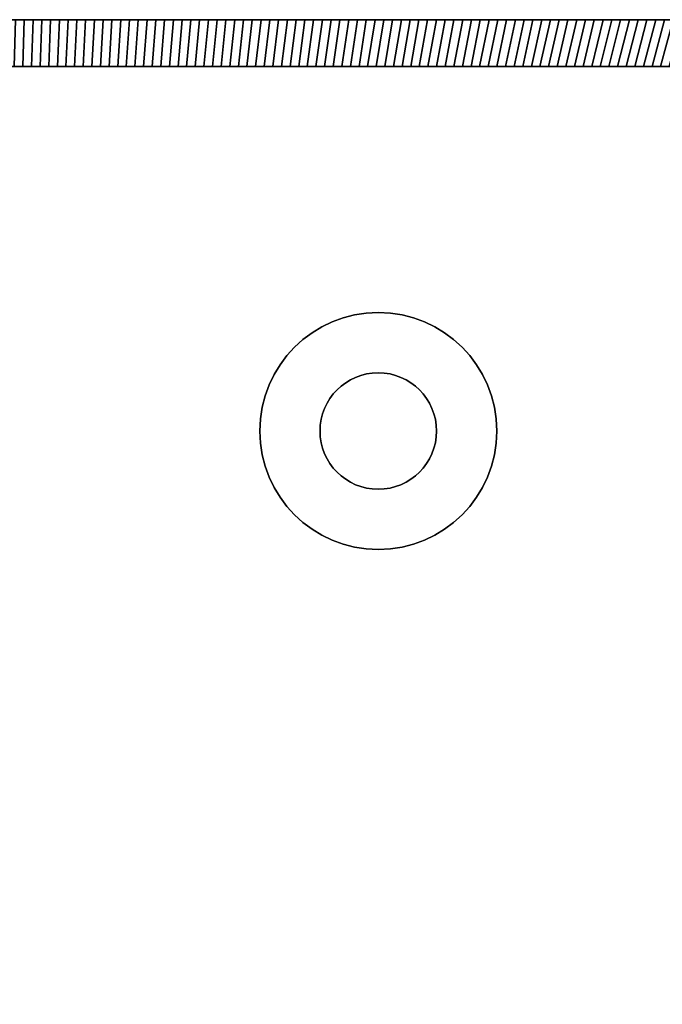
# Model space of a CAD drawing. Extents: x -14.9 to 10.5, y -11.3 to 8.7.
# Tile 7 of 14: x -11.6 to -8.3, y 3.7 to 8.7. Entities that reach past the tile are written whole.
import ezdxf

# ---------------------------------------------------------------- set-up
doc = ezdxf.new("R2010")
doc.units = 0
doc.header["$MEASUREMENT"] = 0
doc.layers.get('0').update_dxf_attribs({"linetype": 'CONTINUOUS'})

msp = doc.modelspace()

# ---------------------------------------------------------------- linework, layer by layer
at = {"elevation": -14.2262}
msp.add_lwpolyline([(10.5408, 5.0585, 0.164351), (10.5409, 5.1343), (9.4798, 8.6128, 0.32213), (9.3678, 8.6934), (8.7795, 8.6934), (-14.6962, 8.6934, 0.376322), (-14.9017, 8.4589), (-14.9017, -11.0714), (-14.9017, -11.0721, 0.376322), (-14.6962, -11.3066), (8.7795, -11.3066), (9.3678, -11.3066, 0.318681), (9.4804, -11.2243), (10.5409, -7.7474, 0.154887), (10.542, -7.6752, -0.15531)], format="xyb", close=True, dxfattribs=at)
at = {"extrusion": (6.12323e-17, 1, -1.83697e-16)}
for centre, radius in [((9.7921, -12.3758, 8.6941), 0.6102), ((9.7921, 11.5061, 8.6941), 0.6102), ((9.7921, -12.3758, 8.6941), 0.2756), ((9.7921, 11.5061, 8.6941), 0.2756)]:
    msp.add_circle(centre, radius, dxfattribs=at)
for radius in [0.6011, 0.2956]:
    msp.add_circle((-9.76, 6.6068, -14.4624), radius)
at = {"extrusion": (0, 0, -1)}
for radius in [0.6011, 0.2956]:
    msp.add_circle((9.76, 6.6068, -13.59), radius, dxfattribs=at)

# ---------------------------------------------------------------- meshes
mesh = msp.add_polymesh((2, 9))
for k, corner in enumerate([(-11.3338, 8.6934, 13.3538), (-11.3783, 8.6934, 13.3538), (-11.4228, 8.6934, 13.3538), (-11.4673, 8.6934, 13.3538), (-11.5118, 8.6934, 13.3538), (-11.5563, 8.6934, 13.3538), (-11.6008, 8.6934, 13.3538), (-11.6453, 8.6934, 13.3538), (-11.6898, 8.6934, 13.3538), (-11.3446, 8.4572, 13.59), (-11.3883, 8.4572, 13.59), (-11.432, 8.4572, 13.59), (-11.4758, 8.4572, 13.59), (-11.5195, 8.4572, 13.59), (-11.5632, 8.4572, 13.59), (-11.6069, 8.4572, 13.59), (-11.6507, 8.4572, 13.59), (-11.6944, 8.4572, 13.59)]):
    mesh.set_mesh_vertex(divmod(k, 9), corner)
mesh = msp.add_polymesh((2, 9))
for k, corner in enumerate([(-11.6453, 8.6934, -14.2262), (-11.6008, 8.6934, -14.2262), (-11.5563, 8.6934, -14.2262), (-11.5118, 8.6934, -14.2262), (-11.4673, 8.6934, -14.2262), (-11.4228, 8.6934, -14.2262), (-11.3783, 8.6934, -14.2262), (-11.3338, 8.6934, -14.2262), (-11.2893, 8.6934, -14.2262), (-11.6507, 8.4572, -14.4624), (-11.6069, 8.4572, -14.4624), (-11.5632, 8.4572, -14.4624), (-11.5195, 8.4572, -14.4624), (-11.4758, 8.4572, -14.4624), (-11.432, 8.4572, -14.4624), (-11.3883, 8.4572, -14.4624), (-11.3446, 8.4572, -14.4624), (-11.3008, 8.4572, -14.4624)]):
    mesh.set_mesh_vertex(divmod(k, 9), corner)
mesh = msp.add_polymesh((2, 9))
for k, corner in enumerate([(-10.9778, 8.6934, 13.3538), (-11.0223, 8.6934, 13.3538), (-11.0668, 8.6934, 13.3538), (-11.1113, 8.6934, 13.3538), (-11.1558, 8.6934, 13.3538), (-11.2003, 8.6934, 13.3538), (-11.2448, 8.6934, 13.3538), (-11.2893, 8.6934, 13.3538), (-11.3338, 8.6934, 13.3538), (-10.9947, 8.4572, 13.59), (-11.0385, 8.4572, 13.59), (-11.0822, 8.4572, 13.59), (-11.1259, 8.4572, 13.59), (-11.1697, 8.4572, 13.59), (-11.2134, 8.4572, 13.59), (-11.2571, 8.4572, 13.59), (-11.3008, 8.4572, 13.59), (-11.3446, 8.4572, 13.59)]):
    mesh.set_mesh_vertex(divmod(k, 9), corner)
mesh = msp.add_polymesh((2, 9))
for k, corner in enumerate([(-11.2893, 8.6934, -14.2262), (-11.2448, 8.6934, -14.2262), (-11.2003, 8.6934, -14.2262), (-11.1558, 8.6934, -14.2262), (-11.1113, 8.6934, -14.2262), (-11.0668, 8.6934, -14.2262), (-11.0223, 8.6934, -14.2262), (-10.9778, 8.6934, -14.2262), (-10.9333, 8.6934, -14.2262), (-11.3008, 8.4572, -14.4624), (-11.2571, 8.4572, -14.4624), (-11.2134, 8.4572, -14.4624), (-11.1697, 8.4572, -14.4624), (-11.1259, 8.4572, -14.4624), (-11.0822, 8.4572, -14.4624), (-11.0385, 8.4572, -14.4624), (-10.9947, 8.4572, -14.4624), (-10.951, 8.4572, -14.4624)]):
    mesh.set_mesh_vertex(divmod(k, 9), corner)
mesh = msp.add_polymesh((2, 9))
for k, corner in enumerate([(-10.6219, 8.6934, 13.3538), (-10.6664, 8.6934, 13.3538), (-10.7109, 8.6934, 13.3538), (-10.7554, 8.6934, 13.3538), (-10.7999, 8.6934, 13.3538), (-10.8444, 8.6934, 13.3538), (-10.8888, 8.6934, 13.3538), (-10.9333, 8.6934, 13.3538), (-10.9778, 8.6934, 13.3538), (-10.6449, 8.4572, 13.59), (-10.6887, 8.4572, 13.59), (-10.7324, 8.4572, 13.59), (-10.7761, 8.4572, 13.59), (-10.8198, 8.4572, 13.59), (-10.8636, 8.4572, 13.59), (-10.9073, 8.4572, 13.59), (-10.951, 8.4572, 13.59), (-10.9947, 8.4572, 13.59)]):
    mesh.set_mesh_vertex(divmod(k, 9), corner)
mesh = msp.add_polymesh((2, 9))
for k, corner in enumerate([(-10.9333, 8.6934, -14.2262), (-10.8888, 8.6934, -14.2262), (-10.8444, 8.6934, -14.2262), (-10.7999, 8.6934, -14.2262), (-10.7554, 8.6934, -14.2262), (-10.7109, 8.6934, -14.2262), (-10.6664, 8.6934, -14.2262), (-10.6219, 8.6934, -14.2262), (-10.5774, 8.6934, -14.2262), (-10.951, 8.4572, -14.4624), (-10.9073, 8.4572, -14.4624), (-10.8636, 8.4572, -14.4624), (-10.8198, 8.4572, -14.4624), (-10.7761, 8.4572, -14.4624), (-10.7324, 8.4572, -14.4624), (-10.6887, 8.4572, -14.4624), (-10.6449, 8.4572, -14.4624), (-10.6012, 8.4572, -14.4624)]):
    mesh.set_mesh_vertex(divmod(k, 9), corner)
mesh = msp.add_polymesh((2, 9))
for k, corner in enumerate([(-10.2659, 8.6934, 13.3538), (-10.3104, 8.6934, 13.3538), (-10.3549, 8.6934, 13.3538), (-10.3994, 8.6934, 13.3538), (-10.4439, 8.6934, 13.3538), (-10.4884, 8.6934, 13.3538), (-10.5329, 8.6934, 13.3538), (-10.5774, 8.6934, 13.3538), (-10.6219, 8.6934, 13.3538), (-10.2951, 8.4572, 13.59), (-10.3388, 8.4572, 13.59), (-10.3826, 8.4572, 13.59), (-10.4263, 8.4572, 13.59), (-10.47, 8.4572, 13.59), (-10.5137, 8.4572, 13.59), (-10.5575, 8.4572, 13.59), (-10.6012, 8.4572, 13.59), (-10.6449, 8.4572, 13.59)]):
    mesh.set_mesh_vertex(divmod(k, 9), corner)
mesh = msp.add_polymesh((2, 9))
for k, corner in enumerate([(-10.5774, 8.6934, -14.2262), (-10.5329, 8.6934, -14.2262), (-10.4884, 8.6934, -14.2262), (-10.4439, 8.6934, -14.2262), (-10.3994, 8.6934, -14.2262), (-10.3549, 8.6934, -14.2262), (-10.3104, 8.6934, -14.2262), (-10.2659, 8.6934, -14.2262), (-10.2214, 8.6934, -14.2262), (-10.6012, 8.4572, -14.4624), (-10.5575, 8.4572, -14.4624), (-10.5137, 8.4572, -14.4624), (-10.47, 8.4572, -14.4624), (-10.4263, 8.4572, -14.4624), (-10.3826, 8.4572, -14.4624), (-10.3388, 8.4572, -14.4624), (-10.2951, 8.4572, -14.4624), (-10.2514, 8.4572, -14.4624)]):
    mesh.set_mesh_vertex(divmod(k, 9), corner)
mesh = msp.add_polymesh((2, 9))
for k, corner in enumerate([(-9.9099, 8.6934, 13.3538), (-9.9544, 8.6934, 13.3538), (-9.9989, 8.6934, 13.3538), (-10.0434, 8.6934, 13.3538), (-10.0879, 8.6934, 13.3538), (-10.1324, 8.6934, 13.3538), (-10.1769, 8.6934, 13.3538), (-10.2214, 8.6934, 13.3538), (-10.2659, 8.6934, 13.3538), (-9.9453, 8.4572, 13.59), (-9.989, 8.4572, 13.59), (-10.0327, 8.4572, 13.59), (-10.0765, 8.4572, 13.59), (-10.1202, 8.4572, 13.59), (-10.1639, 8.4572, 13.59), (-10.2076, 8.4572, 13.59), (-10.2514, 8.4572, 13.59), (-10.2951, 8.4572, 13.59)]):
    mesh.set_mesh_vertex(divmod(k, 9), corner)
mesh = msp.add_polymesh((2, 9))
for k, corner in enumerate([(-10.2214, 8.6934, -14.2262), (-10.1769, 8.6934, -14.2262), (-10.1324, 8.6934, -14.2262), (-10.0879, 8.6934, -14.2262), (-10.0434, 8.6934, -14.2262), (-9.9989, 8.6934, -14.2262), (-9.9544, 8.6934, -14.2262), (-9.9099, 8.6934, -14.2262), (-9.8654, 8.6934, -14.2262), (-10.2514, 8.4572, -14.4624), (-10.2076, 8.4572, -14.4624), (-10.1639, 8.4572, -14.4624), (-10.1202, 8.4572, -14.4624), (-10.0765, 8.4572, -14.4624), (-10.0327, 8.4572, -14.4624), (-9.989, 8.4572, -14.4624), (-9.9453, 8.4572, -14.4624), (-9.9016, 8.4572, -14.4624)]):
    mesh.set_mesh_vertex(divmod(k, 9), corner)
mesh = msp.add_polymesh((2, 9))
for k, corner in enumerate([(-9.5539, 8.6934, 13.3538), (-9.5984, 8.6934, 13.3538), (-9.6429, 8.6934, 13.3538), (-9.6874, 8.6934, 13.3538), (-9.7319, 8.6934, 13.3538), (-9.7764, 8.6934, 13.3538), (-9.8209, 8.6934, 13.3538), (-9.8654, 8.6934, 13.3538), (-9.9099, 8.6934, 13.3538), (-9.5955, 8.4572, 13.59), (-9.6392, 8.4572, 13.59), (-9.6829, 8.4572, 13.59), (-9.7266, 8.4572, 13.59), (-9.7704, 8.4572, 13.59), (-9.8141, 8.4572, 13.59), (-9.8578, 8.4572, 13.59), (-9.9016, 8.4572, 13.59), (-9.9453, 8.4572, 13.59)]):
    mesh.set_mesh_vertex(divmod(k, 9), corner)
mesh = msp.add_polymesh((2, 9))
for k, corner in enumerate([(-9.8654, 8.6934, -14.2262), (-9.8209, 8.6934, -14.2262), (-9.7764, 8.6934, -14.2262), (-9.7319, 8.6934, -14.2262), (-9.6874, 8.6934, -14.2262), (-9.6429, 8.6934, -14.2262), (-9.5984, 8.6934, -14.2262), (-9.5539, 8.6934, -14.2262), (-9.5094, 8.6934, -14.2262), (-9.9016, 8.4572, -14.4624), (-9.8578, 8.4572, -14.4624), (-9.8141, 8.4572, -14.4624), (-9.7704, 8.4572, -14.4624), (-9.7266, 8.4572, -14.4624), (-9.6829, 8.4572, -14.4624), (-9.6392, 8.4572, -14.4624), (-9.5955, 8.4572, -14.4624), (-9.5517, 8.4572, -14.4624)]):
    mesh.set_mesh_vertex(divmod(k, 9), corner)
mesh = msp.add_polymesh((2, 9))
for k, corner in enumerate([(-9.1979, 8.6934, 13.3538), (-9.2424, 8.6934, 13.3538), (-9.2869, 8.6934, 13.3538), (-9.3314, 8.6934, 13.3538), (-9.3759, 8.6934, 13.3538), (-9.4204, 8.6934, 13.3538), (-9.4649, 8.6934, 13.3538), (-9.5094, 8.6934, 13.3538), (-9.5539, 8.6934, 13.3538), (-9.2456, 8.4572, 13.59), (-9.2894, 8.4572, 13.59), (-9.3331, 8.4572, 13.59), (-9.3768, 8.4572, 13.59), (-9.4205, 8.4572, 13.59), (-9.4643, 8.4572, 13.59), (-9.508, 8.4572, 13.59), (-9.5517, 8.4572, 13.59), (-9.5955, 8.4572, 13.59)]):
    mesh.set_mesh_vertex(divmod(k, 9), corner)
mesh = msp.add_polymesh((2, 9))
for k, corner in enumerate([(-9.5094, 8.6934, -14.2262), (-9.4649, 8.6934, -14.2262), (-9.4204, 8.6934, -14.2262), (-9.3759, 8.6934, -14.2262), (-9.3314, 8.6934, -14.2262), (-9.2869, 8.6934, -14.2262), (-9.2424, 8.6934, -14.2262), (-9.1979, 8.6934, -14.2262), (-9.1534, 8.6934, -14.2262), (-9.5517, 8.4572, -14.4624), (-9.508, 8.4572, -14.4624), (-9.4643, 8.4572, -14.4624), (-9.4205, 8.4572, -14.4624), (-9.3768, 8.4572, -14.4624), (-9.3331, 8.4572, -14.4624), (-9.2894, 8.4572, -14.4624), (-9.2456, 8.4572, -14.4624), (-9.2019, 8.4572, -14.4624)]):
    mesh.set_mesh_vertex(divmod(k, 9), corner)
mesh = msp.add_polymesh((2, 9))
for k, corner in enumerate([(-8.8419, 8.6934, 13.3538), (-8.8864, 8.6934, 13.3538), (-8.9309, 8.6934, 13.3538), (-8.9754, 8.6934, 13.3538), (-9.0199, 8.6934, 13.3538), (-9.0644, 8.6934, 13.3538), (-9.1089, 8.6934, 13.3538), (-9.1534, 8.6934, 13.3538), (-9.1979, 8.6934, 13.3538), (-8.8958, 8.4572, 13.59), (-8.9395, 8.4572, 13.59), (-8.9833, 8.4572, 13.59), (-9.027, 8.4572, 13.59), (-9.0707, 8.4572, 13.59), (-9.1145, 8.4572, 13.59), (-9.1582, 8.4572, 13.59), (-9.2019, 8.4572, 13.59), (-9.2456, 8.4572, 13.59)]):
    mesh.set_mesh_vertex(divmod(k, 9), corner)
mesh = msp.add_polymesh((2, 9))
for k, corner in enumerate([(-9.1534, 8.6934, -14.2262), (-9.1089, 8.6934, -14.2262), (-9.0644, 8.6934, -14.2262), (-9.0199, 8.6934, -14.2262), (-8.9754, 8.6934, -14.2262), (-8.9309, 8.6934, -14.2262), (-8.8864, 8.6934, -14.2262), (-8.8419, 8.6934, -14.2262), (-8.7974, 8.6934, -14.2262), (-9.2019, 8.4572, -14.4624), (-9.1582, 8.4572, -14.4624), (-9.1145, 8.4572, -14.4624), (-9.0707, 8.4572, -14.4624), (-9.027, 8.4572, -14.4624), (-8.9833, 8.4572, -14.4624), (-8.9395, 8.4572, -14.4624), (-8.8958, 8.4572, -14.4624), (-8.8521, 8.4572, -14.4624)]):
    mesh.set_mesh_vertex(divmod(k, 9), corner)
mesh = msp.add_polymesh((2, 9))
for k, corner in enumerate([(-8.486, 8.6934, 13.3538), (-8.5305, 8.6934, 13.3538), (-8.575, 8.6934, 13.3538), (-8.6195, 8.6934, 13.3538), (-8.664, 8.6934, 13.3538), (-8.7085, 8.6934, 13.3538), (-8.7529, 8.6934, 13.3538), (-8.7974, 8.6934, 13.3538), (-8.8419, 8.6934, 13.3538), (-8.546, 8.4572, 13.59), (-8.5897, 8.4572, 13.59), (-8.6335, 8.4572, 13.59), (-8.6772, 8.4572, 13.59), (-8.7209, 8.4572, 13.59), (-8.7646, 8.4572, 13.59), (-8.8084, 8.4572, 13.59), (-8.8521, 8.4572, 13.59), (-8.8958, 8.4572, 13.59)]):
    mesh.set_mesh_vertex(divmod(k, 9), corner)
mesh = msp.add_polymesh((2, 9))
for k, corner in enumerate([(-8.7974, 8.6934, -14.2262), (-8.7529, 8.6934, -14.2262), (-8.7085, 8.6934, -14.2262), (-8.664, 8.6934, -14.2262), (-8.6195, 8.6934, -14.2262), (-8.575, 8.6934, -14.2262), (-8.5305, 8.6934, -14.2262), (-8.486, 8.6934, -14.2262), (-8.4415, 8.6934, -14.2262), (-8.8521, 8.4572, -14.4624), (-8.8084, 8.4572, -14.4624), (-8.7646, 8.4572, -14.4624), (-8.7209, 8.4572, -14.4624), (-8.6772, 8.4572, -14.4624), (-8.6335, 8.4572, -14.4624), (-8.5897, 8.4572, -14.4624), (-8.546, 8.4572, -14.4624), (-8.5023, 8.4572, -14.4624)]):
    mesh.set_mesh_vertex(divmod(k, 9), corner)
mesh = msp.add_polymesh((2, 9))
for k, corner in enumerate([(-8.13, 8.6934, 13.3538), (-8.1745, 8.6934, 13.3538), (-8.219, 8.6934, 13.3538), (-8.2635, 8.6934, 13.3538), (-8.308, 8.6934, 13.3538), (-8.3525, 8.6934, 13.3538), (-8.397, 8.6934, 13.3538), (-8.4415, 8.6934, 13.3538), (-8.486, 8.6934, 13.3538), (-8.1962, 8.4572, 13.59), (-8.2399, 8.4572, 13.59), (-8.2836, 8.4572, 13.59), (-8.3274, 8.4572, 13.59), (-8.3711, 8.4572, 13.59), (-8.4148, 8.4572, 13.59), (-8.4585, 8.4572, 13.59), (-8.5023, 8.4572, 13.59), (-8.546, 8.4572, 13.59)]):
    mesh.set_mesh_vertex(divmod(k, 9), corner)
mesh = msp.add_polymesh((2, 9))
for k, corner in enumerate([(-8.4415, 8.6934, -14.2262), (-8.397, 8.6934, -14.2262), (-8.3525, 8.6934, -14.2262), (-8.308, 8.6934, -14.2262), (-8.2635, 8.6934, -14.2262), (-8.219, 8.6934, -14.2262), (-8.1745, 8.6934, -14.2262), (-8.13, 8.6934, -14.2262), (-8.0855, 8.6934, -14.2262), (-8.5023, 8.4572, -14.4624), (-8.4585, 8.4572, -14.4624), (-8.4148, 8.4572, -14.4624), (-8.3711, 8.4572, -14.4624), (-8.3274, 8.4572, -14.4624), (-8.2836, 8.4572, -14.4624), (-8.2399, 8.4572, -14.4624), (-8.1962, 8.4572, -14.4624), (-8.1524, 8.4572, -14.4624)]):
    mesh.set_mesh_vertex(divmod(k, 9), corner)

doc.saveas('drawing.dxf')
